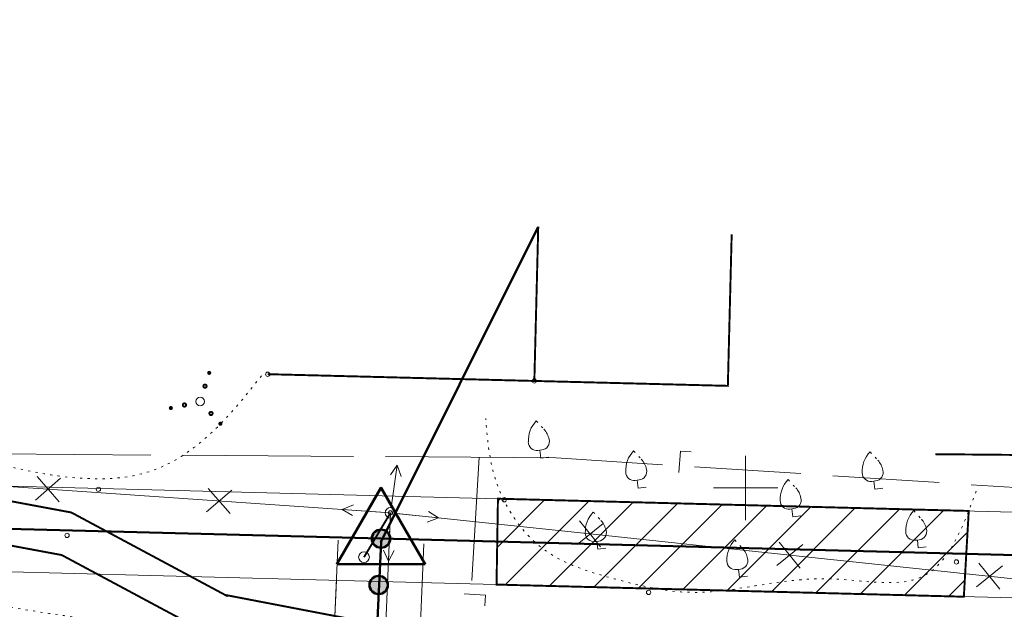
# Model space of a CAD drawing. Header units: millimetres. Extents: x 0 to 1188, y 0 to 841.
# Tile 74 of 76: x 1020 to 1112, y 711 to 766. Entities that reach past the tile are written whole.
import ezdxf

# ---------------------------------------------------------------- set-up
doc = ezdxf.new("R2010")
doc.units = ezdxf.units.MM
for name, pattern in [('K5LT32789', [0]), ('K5LT32797', [0]), ('K5LT32809', [0]), ('K5LT32813', [0]), ('K5LT32814', [0]), ('K5LT32815', [3.5, 2.5, -1]), ('K5LT32816', [3.2, 3, -0.2]), ('K5LT32817', [0.7, 0.2, -0.5]), ('K5LT32824', [0]), ('K5LT32826', [1, 0.5, -0.5]), ('K5LT_BASIC', [0]), ('K5LT_THIN', [0])]:
    doc.linetypes.add(name, pattern=pattern)
doc.layers.add('Системный слой', color=7, linetype='Continuous')

# ---------------------------------------------------------------- blocks, each defined once
blk = doc.blocks.new('U559')
at = {"layer": 'Системный слой', "color": 1, "linetype": 'K5LT32809', "lineweight": 18, "true_color": 0xff0000}
for p, q in [((983.903, 723.357), (1053.885, 721.543)), ((983.696, 715.36), (1053.677, 713.546))]:
    blk.add_line(p, q, dxfattribs=at)
blk = doc.blocks.new('U560')
at = {"layer": 'Системный слой', "color": 1, "linetype": 'K5LT32809', "lineweight": 18, "true_color": 0xff0000}
for p, q in [((1053.885, 721.543), (1123.861, 719.729)), ((1053.677, 713.546), (1123.654, 711.732))]:
    blk.add_line(p, q, dxfattribs=at)
blk = doc.blocks.new('U561')
at = {"layer": 'Системный слой', "color": 7, "linetype": 'K5LT32813', "lineweight": 18}
for p, q in [((1006.778, 723.256), (1022.744, 722.152)), ((1021.569, 721.129), (1023.919, 723.176)), ((1021.721, 723.327), (1023.767, 720.977)), ((1022.744, 722.152), (1054.675, 719.946)), ((1037.534, 720.026), (1039.884, 722.072)), ((1037.686, 722.224), (1039.733, 719.874)), ((1054.675, 719.946), (1073.292, 717.978)), ((1072.08, 716.998), (1074.503, 718.958)), ((1072.312, 719.189), (1074.272, 716.766)), ((1073.292, 717.978), (1091.909, 716.01)), ((1090.929, 717.222), (1092.888, 714.798)), ((1090.697, 715.03), (1093.12, 716.99)), ((1091.909, 716.01), (1129.142, 712.074)), ((1109.545, 715.254), (1111.505, 712.831)), ((1109.314, 713.062), (1111.737, 715.022))]:
    blk.add_line(p, q, dxfattribs=at)
blk = doc.blocks.new('U562')
at = {"layer": 'Системный слой', "color": 7, "linetype": 'K5LT32813', "lineweight": 18}
blk.add_line((1054.675, 719.946), (1053.865, 701.305), dxfattribs=at)
blk = doc.blocks.new('U573')
at = {"layer": 'Системный слой', "color": 11, "linetype": 'K5LT32824', "lineweight": 18, "true_color": 0xff8040}
for p, q in [((1016.422, 725.444), (1032.324, 725.335)), ((1081.577, 723.698), (1081.706, 725.694)), ((1081.706, 725.694), (1082.704, 725.63)), ((1035.324, 725.314), (1051.226, 725.204)), ((1054.226, 725.183), (1070.129, 725.074)), ((1070.129, 725.074), (1080.033, 724.433)), ((1083.026, 724.239), (1092.93, 723.598)), ((1095.924, 723.405), (1105.828, 722.764)), ((1108.821, 722.57), (1118.725, 721.93))]:
    blk.add_line(p, q, dxfattribs=at)
blk = doc.blocks.new('U574')
at = {"layer": 'Системный слой', "color": 11, "linetype": 'K5LT32824', "lineweight": 18, "true_color": 0xff8040}
for p, q in [((1062.957, 725.121), (1062.257, 713.636)), ((1061.548, 712.404), (1063.544, 712.283)), ((1063.544, 712.283), (1063.484, 711.285))]:
    blk.add_line(p, q, dxfattribs=at)
blk = doc.blocks.new('U595')
at = {"layer": 'Системный слой', "color": 1, "linetype": 'K5LT32809', "lineweight": 18, "true_color": 0xff0000}
for p, q in [((1049.804, 717.404), (1024.048, 142.445)), ((1057.796, 717.046), (1032.04, 142.087)), ((1049.636, 713.651), (1024.048, 142.445)), ((1049.636, 713.651), (1024.048, 142.445))]:
    blk.add_line(p, q, dxfattribs=at)
blk = doc.blocks.new('U611')
at = {"layer": 'Системный слой', "color": 7, "linetype": 'K5LT_BASIC', "lineweight": 50}
for p, q in [((1053.78, 722.299), (1049.664, 715.166)), ((1057.899, 715.168), (1053.78, 722.299)), ((1049.664, 715.166), (1057.899, 715.168))]:
    blk.add_line(p, q, dxfattribs=at)
blk = doc.blocks.new('U614')
at = {"layer": 'Системный слой'}
h = blk.add_hatch(color=7, dxfattribs=at)
h.paths.add_polyline_path([(1053.564, 713.23), (1054.007, 713.956), (1053.962, 713.982), (1053.915, 714.004), (1053.867, 714.024), (1053.817, 714.042), (1053.767, 714.055), (1053.716, 714.066), (1053.664, 714.074), (1053.613, 714.079), (1053.56, 714.08), (1053.508, 714.078), (1053.456, 714.073), (1053.405, 714.065), (1053.354, 714.053), (1053.304, 714.039), (1053.255, 714.022), (1053.207, 714.001), (1053.16, 713.978), (1053.115, 713.951), (1053.072, 713.923), (1053.03, 713.891), (1052.991, 713.857), (1052.953, 713.821), (1052.918, 713.782), (1052.886, 713.741), (1052.855, 713.699), (1052.828, 713.654), (1052.803, 713.608), (1052.782, 713.561), (1052.763, 713.512), (1052.747, 713.463), (1052.734, 713.412), (1052.725, 713.361), (1052.718, 713.309), (1052.715, 713.257), (1052.715, 713.205), (1052.718, 713.153), (1052.724, 713.101), (1052.734, 713.05), (1052.746, 712.999), (1052.762, 712.95), (1052.781, 712.901), (1052.802, 712.853), (1052.827, 712.807), (1052.854, 712.763), (1052.884, 712.72), (1052.917, 712.68), (1052.952, 712.641), (1052.989, 712.604), (1053.028, 712.57), (1053.07, 712.539), (1053.113, 712.51), (1053.119, 712.506)])
h.paths.add_polyline_path([(1054.414, 713.255), (1054.411, 713.307), (1054.405, 713.359), (1054.395, 713.41), (1054.383, 713.46), (1054.367, 713.51), (1054.348, 713.559), (1054.327, 713.606), (1054.302, 713.652), (1054.275, 713.697), (1054.245, 713.739), (1054.212, 713.78), (1054.177, 713.819), (1054.14, 713.855), (1054.101, 713.89), (1054.059, 713.921), (1054.016, 713.95), (1054.007, 713.956), (1053.564, 713.23), (1053.119, 712.506), (1053.165, 712.48), (1053.211, 712.457), (1053.259, 712.437), (1053.309, 712.419), (1053.359, 712.405), (1053.41, 712.394), (1053.461, 712.386), (1053.513, 712.382), (1053.565, 712.38), (1053.618, 712.382), (1053.67, 712.386), (1053.721, 712.395), (1053.772, 712.406), (1053.822, 712.42), (1053.871, 712.437), (1053.919, 712.458), (1053.966, 712.481), (1054.011, 712.507), (1054.055, 712.536), (1054.096, 712.567), (1054.136, 712.601), (1054.174, 712.637), (1054.209, 712.676), (1054.242, 712.716), (1054.272, 712.759), (1054.299, 712.803), (1054.324, 712.849), (1054.346, 712.896), (1054.365, 712.945), (1054.381, 712.994), (1054.394, 713.045), (1054.404, 713.096), (1054.411, 713.148), (1054.414, 713.2), (1054.414, 713.252)])
at = {"layer": 'Системный слой', "color": 7, "linetype": 'K5LT_THIN', "lineweight": 18}
blk.add_line((1053.782, 717.224), (1053.564, 713.23), dxfattribs=at)
at = {"layer": 'Системный слой', "color": 7, "linetype": 'K5LT_BASIC', "lineweight": 50}
blk.add_circle((1053.564, 713.23), 0.85, dxfattribs=at)
blk = doc.blocks.new('U613')
at = {"layer": 'Системный слой'}
blk.add_blockref('U614', (0, 0), dxfattribs=at)
blk = doc.blocks.new('U612')
at = {"layer": 'Системный слой'}
h = blk.add_hatch(color=7, dxfattribs=at)
h.paths.add_polyline_path([(1053.781, 717.545), (1052.959, 717.329), (1052.973, 717.279), (1052.991, 717.23), (1053.012, 717.182), (1053.036, 717.136), (1053.062, 717.091), (1053.091, 717.048), (1053.123, 717.006), (1053.157, 716.967), (1053.194, 716.93), (1053.233, 716.895), (1053.274, 716.863), (1053.316, 716.833), (1053.361, 716.806), (1053.407, 716.781), (1053.455, 716.76), (1053.503, 716.741), (1053.553, 716.726), (1053.604, 716.713), (1053.655, 716.704), (1053.707, 716.698), (1053.759, 716.695), (1053.811, 716.695), (1053.863, 716.699), (1053.915, 716.705), (1053.966, 716.715), (1054.016, 716.728), (1054.066, 716.744), (1054.115, 716.763), (1054.162, 716.785), (1054.208, 716.81), (1054.252, 716.837), (1054.295, 716.867), (1054.335, 716.9), (1054.374, 716.935), (1054.41, 716.973), (1054.444, 717.013), (1054.475, 717.054), (1054.504, 717.098), (1054.53, 717.143), (1054.553, 717.19), (1054.574, 717.238), (1054.591, 717.287), (1054.605, 717.337), (1054.616, 717.388), (1054.624, 717.439), (1054.629, 717.491), (1054.631, 717.543), (1054.629, 717.596), (1054.625, 717.647), (1054.617, 717.699), (1054.606, 717.75), (1054.604, 717.757)])
h.paths.add_polyline_path([(1053.152, 718.116), (1053.118, 718.077), (1053.087, 718.035), (1053.058, 717.992), (1053.032, 717.946), (1053.009, 717.9), (1052.988, 717.852), (1052.971, 717.803), (1052.957, 717.752), (1052.946, 717.701), (1052.937, 717.65), (1052.933, 717.598), (1052.931, 717.546), (1052.932, 717.494), (1052.937, 717.442), (1052.945, 717.39), (1052.956, 717.339), (1052.959, 717.329), (1053.781, 717.545), (1054.604, 717.757), (1054.589, 717.807), (1054.572, 717.856), (1054.551, 717.904), (1054.528, 717.951), (1054.501, 717.996), (1054.472, 718.039), (1054.441, 718.08), (1054.407, 718.12), (1054.37, 718.157), (1054.331, 718.192), (1054.291, 718.225), (1054.248, 718.255), (1054.204, 718.282), (1054.158, 718.307), (1054.11, 718.328), (1054.061, 718.347), (1054.012, 718.363), (1053.961, 718.375), (1053.91, 718.385), (1053.858, 718.391), (1053.806, 718.394), (1053.754, 718.394), (1053.702, 718.391), (1053.65, 718.384), (1053.599, 718.375), (1053.548, 718.362), (1053.499, 718.346), (1053.45, 718.328), (1053.403, 718.306), (1053.357, 718.281), (1053.312, 718.254), (1053.27, 718.224), (1053.229, 718.191), (1053.19, 718.156), (1053.154, 718.119)])
at = {"layer": 'Системный слой', "color": 7, "linetype": 'K5LT_BASIC', "lineweight": 50}
blk.add_circle((1053.781, 717.545), 0.85, dxfattribs=at)
at = {"layer": 'Системный слой'}
blk.add_blockref('U613', (0, 0), dxfattribs=at)
blk = doc.blocks.new('U610')
at = {"layer": 'Системный слой'}
for name in ['U611', 'U612']:
    blk.add_blockref(name, (0, 0), dxfattribs=at)
blk = doc.blocks.new('U812')
at = {"layer": 'Системный слой', "color": 7, "linetype": 'K5LT32797', "lineweight": 18}
blk.add_circle((1054.675, 719.946), 0.5, dxfattribs=at)
blk = doc.blocks.new('U813')
at = {"layer": 'Системный слой', "color": 7, "linetype": 'K5LT32797', "lineweight": 18}
for p, q in [((1050.185, 720.256), (1051.218, 720.686)), ((1054.176, 719.98), (1050.185, 720.256)), ((1050.185, 720.256), (1051.149, 719.688))]:
    blk.add_line(p, q, dxfattribs=at)
blk = doc.blocks.new('U814')
at = {"layer": 'Системный слой', "color": 7, "linetype": 'K5LT32797', "lineweight": 18}
for p, q in [((1055.172, 719.893), (1059.15, 719.473)), ((1059.15, 719.473), (1058.208, 720.075)), ((1059.15, 719.473), (1058.103, 719.081))]:
    blk.add_line(p, q, dxfattribs=at)
blk = doc.blocks.new('U815')
at = {"layer": 'Системный слой', "color": 7, "linetype": 'K5LT32797', "lineweight": 18}
for p, q in [((1054.653, 719.446), (1054.48, 715.45)), ((1054.48, 715.45), (1054.023, 716.471)), ((1054.48, 715.45), (1055.022, 716.427))]:
    blk.add_line(p, q, dxfattribs=at)
blk = doc.blocks.new('U816')
at = {"layer": 'Системный слой', "color": 7, "linetype": 'K5LT32797', "lineweight": 18}
for p, q in [((1055.309, 724.401), (1054.673, 723.481)), ((1054.745, 720.441), (1055.309, 724.401)), ((1055.309, 724.401), (1055.663, 723.34))]:
    blk.add_line(p, q, dxfattribs=at)
blk = doc.blocks.new('U817')
at = {"layer": 'Системный слой', "color": 7, "linetype": 'K5LT32797', "lineweight": 18}
blk.add_circle((1052.206, 715.818), 0.5, dxfattribs=at)
blk = doc.blocks.new('U1087')
at = {"layer": 'Системный слой', "color": 7, "linetype": 'K5LT32817', "lineweight": 18}
blk.add_line((1068.268, 728.516), (1068.982, 727.736), dxfattribs=at)
at = {"layer": 'Системный слой', "color": 7, "linetype": 'K5LT32797', "lineweight": 18}
for p, q in [((1068.609, 725.78), (1068.428, 725.757)), ((1068.609, 725.78), (1068.789, 725.802)), ((1068.609, 725.78), (1068.701, 725.043)), ((1068.701, 725.043), (1069.443, 725.135))]:
    blk.add_line(p, q, dxfattribs=at)
for centre, radius, start, end in [((1070.207, 726.666), 2.68, 136.3471, 182.47996), ((1067.508, 726.385), 2, 11.73039, 42.50325), ((1068.329, 726.551), 0.8, 180.08329, 277.10517), ((1068.69, 726.596), 0.8, 277.10517, 14.12706)]:
    blk.add_arc(centre, radius, start, end, dxfattribs=at)
blk = doc.blocks.new('U1088')
at = {"layer": 'Системный слой', "color": 7, "linetype": 'K5LT32817', "lineweight": 18}
blk.add_line((1073.582, 720.023), (1074.296, 719.243), dxfattribs=at)
at = {"layer": 'Системный слой', "color": 7, "linetype": 'K5LT32797', "lineweight": 18}
for p, q in [((1073.923, 717.287), (1073.742, 717.264)), ((1073.923, 717.287), (1074.103, 717.309)), ((1073.923, 717.287), (1074.015, 716.55)), ((1074.015, 716.55), (1074.757, 716.642))]:
    blk.add_line(p, q, dxfattribs=at)
for centre, radius, start, end in [((1075.521, 718.173), 2.68, 136.3471, 182.47996), ((1072.822, 717.892), 2, 11.73039, 42.50325), ((1073.643, 718.058), 0.8, 180.08329, 277.10517), ((1074.004, 718.103), 0.8, 277.10517, 14.12706)]:
    blk.add_arc(centre, radius, start, end, dxfattribs=at)
blk = doc.blocks.new('U1089')
at = {"layer": 'Системный слой', "color": 7, "linetype": 'K5LT32817', "lineweight": 18}
blk.add_line((1077.345, 725.723), (1078.059, 724.944), dxfattribs=at)
at = {"layer": 'Системный слой', "color": 7, "linetype": 'K5LT32797', "lineweight": 18}
for p, q in [((1077.686, 722.987), (1077.505, 722.965)), ((1077.686, 722.987), (1077.866, 723.01)), ((1077.686, 722.987), (1077.778, 722.25)), ((1077.778, 722.25), (1078.52, 722.343))]:
    blk.add_line(p, q, dxfattribs=at)
for centre, radius, start, end in [((1079.284, 723.874), 2.68, 136.3471, 182.47996), ((1076.585, 723.592), 2, 11.73039, 42.50325), ((1077.406, 723.759), 0.8, 180.08329, 277.10517), ((1077.767, 723.804), 0.8, 277.10517, 14.12706)]:
    blk.add_arc(centre, radius, start, end, dxfattribs=at)
blk = doc.blocks.new('U1090')
at = {"layer": 'Системный слой', "color": 7, "linetype": 'K5LT32817', "lineweight": 18}
blk.add_line((1099.395, 725.638), (1100.11, 724.859), dxfattribs=at)
at = {"layer": 'Системный слой', "color": 7, "linetype": 'K5LT32797', "lineweight": 18}
for p, q in [((1099.736, 722.902), (1099.556, 722.88)), ((1099.736, 722.902), (1099.917, 722.925)), ((1099.736, 722.902), (1099.828, 722.165)), ((1099.828, 722.165), (1100.571, 722.258))]:
    blk.add_line(p, q, dxfattribs=at)
for centre, radius, start, end in [((1101.334, 723.788), 2.68, 136.3471, 182.47996), ((1098.635, 723.507), 2, 11.73039, 42.50325), ((1099.457, 723.674), 0.8, 180.08329, 277.10517), ((1099.818, 723.719), 0.8, 277.10517, 14.12706)]:
    blk.add_arc(centre, radius, start, end, dxfattribs=at)
blk = doc.blocks.new('U1091')
at = {"layer": 'Системный слой', "color": 7, "linetype": 'K5LT32817', "lineweight": 18}
blk.add_line((1091.753, 723.051), (1092.467, 722.271), dxfattribs=at)
at = {"layer": 'Системный слой', "color": 7, "linetype": 'K5LT32797', "lineweight": 18}
for p, q in [((1092.094, 720.315), (1091.913, 720.292)), ((1092.094, 720.315), (1092.274, 720.337)), ((1092.094, 720.315), (1092.186, 719.578)), ((1092.186, 719.578), (1092.928, 719.67))]:
    blk.add_line(p, q, dxfattribs=at)
for centre, radius, start, end in [((1093.692, 721.201), 2.68, 136.3471, 182.47996), ((1090.993, 720.92), 2, 11.73039, 42.50325), ((1091.814, 721.086), 0.8, 180.08329, 277.10517), ((1092.175, 721.131), 0.8, 277.10517, 14.12706)]:
    blk.add_arc(centre, radius, start, end, dxfattribs=at)
blk = doc.blocks.new('U1092')
at = {"layer": 'Системный слой', "color": 7, "linetype": 'K5LT32817', "lineweight": 18}
blk.add_line((1103.462, 720.151), (1104.176, 719.371), dxfattribs=at)
at = {"layer": 'Системный слой', "color": 7, "linetype": 'K5LT32797', "lineweight": 18}
for p, q in [((1103.803, 717.415), (1103.622, 717.392)), ((1103.803, 717.415), (1103.983, 717.437)), ((1103.803, 717.415), (1103.895, 716.678)), ((1103.895, 716.678), (1104.637, 716.77))]:
    blk.add_line(p, q, dxfattribs=at)
for centre, radius, start, end in [((1105.401, 718.301), 2.68, 136.3471, 182.47996), ((1102.702, 718.02), 2, 11.73039, 42.50325), ((1103.523, 718.186), 0.8, 180.08329, 277.10517), ((1103.884, 718.231), 0.8, 277.10517, 14.12706)]:
    blk.add_arc(centre, radius, start, end, dxfattribs=at)
blk = doc.blocks.new('U1093')
at = {"layer": 'Системный слой', "color": 7, "linetype": 'K5LT32817', "lineweight": 18}
blk.add_line((1086.781, 717.418), (1087.496, 716.638), dxfattribs=at)
at = {"layer": 'Системный слой', "color": 7, "linetype": 'K5LT32797', "lineweight": 18}
for p, q in [((1087.122, 714.682), (1086.942, 714.659)), ((1087.122, 714.682), (1087.303, 714.704)), ((1087.122, 714.682), (1087.214, 713.945)), ((1087.214, 713.945), (1087.957, 714.037))]:
    blk.add_line(p, q, dxfattribs=at)
for centre, radius, start, end in [((1088.72, 715.568), 2.68, 136.3471, 182.47996), ((1086.021, 715.287), 2, 11.73039, 42.50325), ((1086.843, 715.453), 0.8, 180.08329, 277.10517), ((1087.204, 715.498), 0.8, 277.10517, 14.12706)]:
    blk.add_arc(centre, radius, start, end, dxfattribs=at)
blk = doc.blocks.new('U1094')
at = {"layer": 'Системный слой', "color": 7, "linetype": 'K5LT32789', "const_width": 0.18}
for points in [[(1037.846, 733.053, 1), (1037.698, 732.918, 1)], [(1037.491, 731.848, 1), (1037.269, 731.645, 1)], [(1035.574, 730.094, 1), (1035.352, 729.892, 1)], [(1034.267, 729.78, 1), (1034.12, 729.645, 1)], [(1038.051, 729.311, 1), (1037.829, 729.108, 1)], [(1038.891, 728.318, 1), (1038.743, 728.183, 1)]]:
    blk.add_lwpolyline(points, format="xyb", close=True, dxfattribs=at)
at = {"layer": 'Системный слой', "color": 7, "linetype": 'K5LT32797', "lineweight": 18}
blk.add_circle((1036.928, 730.316), 0.4, dxfattribs=at)
blk = doc.blocks.new('U1213')
at = {"layer": 'Системный слой', "color": 7, "linetype": 'K5LT_BASIC', "lineweight": 50}
for p, q in [((1053.8, 722.3), (1049.684, 715.167)), ((1057.919, 715.169), (1053.8, 722.3)), ((1049.684, 715.167), (1057.919, 715.169))]:
    blk.add_line(p, q, dxfattribs=at)
blk = doc.blocks.new('U1216')
at = {"layer": 'Системный слой'}
h = blk.add_hatch(color=7, dxfattribs=at)
h.paths.add_polyline_path([(1053.584, 713.231), (1054.027, 713.957), (1053.982, 713.982), (1053.935, 714.005), (1053.887, 714.025), (1053.837, 714.042), (1053.787, 714.056), (1053.736, 714.067), (1053.684, 714.075), (1053.632, 714.08), (1053.58, 714.081), (1053.528, 714.079), (1053.476, 714.074), (1053.425, 714.066), (1053.374, 714.054), (1053.324, 714.04), (1053.275, 714.022), (1053.227, 714.002), (1053.18, 713.979), (1053.135, 713.952), (1053.092, 713.923), (1053.05, 713.892), (1053.011, 713.858), (1052.973, 713.822), (1052.938, 713.783), (1052.906, 713.742), (1052.875, 713.7), (1052.848, 713.655), (1052.823, 713.609), (1052.802, 713.562), (1052.783, 713.513), (1052.767, 713.464), (1052.754, 713.413), (1052.745, 713.362), (1052.738, 713.31), (1052.735, 713.258), (1052.735, 713.206), (1052.738, 713.154), (1052.744, 713.102), (1052.754, 713.051), (1052.766, 713), (1052.782, 712.95), (1052.801, 712.902), (1052.822, 712.854), (1052.847, 712.808), (1052.874, 712.764), (1052.904, 712.721), (1052.937, 712.68), (1052.972, 712.642), (1053.009, 712.605), (1053.048, 712.571), (1053.09, 712.54), (1053.133, 712.511), (1053.139, 712.507)])
h.paths.add_polyline_path([(1054.434, 713.256), (1054.431, 713.308), (1054.425, 713.359), (1054.415, 713.411), (1054.403, 713.461), (1054.387, 713.511), (1054.368, 713.56), (1054.347, 713.607), (1054.322, 713.653), (1054.295, 713.698), (1054.265, 713.74), (1054.232, 713.781), (1054.197, 713.82), (1054.16, 713.856), (1054.121, 713.89), (1054.079, 713.922), (1054.036, 713.951), (1054.027, 713.957), (1053.584, 713.231), (1053.139, 712.507), (1053.185, 712.481), (1053.231, 712.458), (1053.279, 712.437), (1053.329, 712.42), (1053.379, 712.406), (1053.43, 712.395), (1053.481, 712.387), (1053.533, 712.382), (1053.585, 712.381), (1053.638, 712.383), (1053.689, 712.387), (1053.741, 712.395), (1053.792, 712.407), (1053.842, 712.421), (1053.891, 712.438), (1053.939, 712.458), (1053.986, 712.482), (1054.031, 712.508), (1054.075, 712.536), (1054.116, 712.568), (1054.156, 712.602), (1054.193, 712.638), (1054.229, 712.676), (1054.261, 712.717), (1054.292, 712.759), (1054.319, 712.804), (1054.344, 712.85), (1054.366, 712.897), (1054.385, 712.945), (1054.401, 712.995), (1054.414, 713.046), (1054.424, 713.097), (1054.43, 713.149), (1054.434, 713.201), (1054.434, 713.253)])
at = {"layer": 'Системный слой', "color": 7, "linetype": 'K5LT_THIN', "lineweight": 18}
blk.add_line((1053.801, 717.225), (1053.584, 713.231), dxfattribs=at)
at = {"layer": 'Системный слой', "color": 7, "linetype": 'K5LT_BASIC', "lineweight": 50}
blk.add_circle((1053.584, 713.231), 0.85, dxfattribs=at)
blk = doc.blocks.new('U1215')
at = {"layer": 'Системный слой'}
blk.add_blockref('U1216', (0, 0), dxfattribs=at)
blk = doc.blocks.new('U1214')
at = {"layer": 'Системный слой'}
h = blk.add_hatch(color=7, dxfattribs=at)
h.paths.add_polyline_path([(1053.801, 717.545), (1052.979, 717.33), (1052.993, 717.28), (1053.011, 717.231), (1053.032, 717.183), (1053.056, 717.137), (1053.082, 717.092), (1053.111, 717.049), (1053.143, 717.007), (1053.177, 716.968), (1053.214, 716.931), (1053.253, 716.896), (1053.294, 716.863), (1053.336, 716.834), (1053.381, 716.807), (1053.427, 716.782), (1053.474, 716.761), (1053.523, 716.742), (1053.573, 716.727), (1053.624, 716.714), (1053.675, 716.705), (1053.727, 716.699), (1053.779, 716.696), (1053.831, 716.696), (1053.883, 716.699), (1053.935, 716.706), (1053.986, 716.716), (1054.036, 716.729), (1054.086, 716.745), (1054.135, 716.764), (1054.182, 716.786), (1054.228, 716.811), (1054.272, 716.838), (1054.315, 716.868), (1054.355, 716.901), (1054.394, 716.936), (1054.43, 716.974), (1054.464, 717.013), (1054.495, 717.055), (1054.524, 717.099), (1054.55, 717.144), (1054.573, 717.19), (1054.593, 717.238), (1054.611, 717.288), (1054.625, 717.338), (1054.636, 717.389), (1054.644, 717.44), (1054.649, 717.492), (1054.651, 717.544), (1054.649, 717.596), (1054.645, 717.648), (1054.637, 717.7), (1054.626, 717.751), (1054.624, 717.758)])
h.paths.add_polyline_path([(1053.172, 718.117), (1053.138, 718.078), (1053.107, 718.036), (1053.078, 717.993), (1053.052, 717.947), (1053.029, 717.901), (1053.008, 717.853), (1052.991, 717.803), (1052.977, 717.753), (1052.965, 717.702), (1052.957, 717.651), (1052.953, 717.599), (1052.951, 717.547), (1052.952, 717.495), (1052.957, 717.443), (1052.965, 717.391), (1052.976, 717.34), (1052.979, 717.33), (1053.801, 717.545), (1054.624, 717.758), (1054.609, 717.808), (1054.592, 717.857), (1054.571, 717.905), (1054.548, 717.952), (1054.521, 717.997), (1054.492, 718.04), (1054.461, 718.081), (1054.427, 718.121), (1054.39, 718.158), (1054.351, 718.193), (1054.311, 718.226), (1054.268, 718.256), (1054.224, 718.283), (1054.178, 718.307), (1054.13, 718.329), (1054.081, 718.348), (1054.032, 718.364), (1053.981, 718.376), (1053.93, 718.386), (1053.878, 718.392), (1053.826, 718.395), (1053.774, 718.395), (1053.722, 718.392), (1053.67, 718.385), (1053.619, 718.376), (1053.568, 718.363), (1053.519, 718.347), (1053.47, 718.328), (1053.423, 718.307), (1053.377, 718.282), (1053.332, 718.255), (1053.29, 718.225), (1053.249, 718.192), (1053.21, 718.157), (1053.174, 718.119)])
at = {"layer": 'Системный слой', "color": 7, "linetype": 'K5LT_BASIC', "lineweight": 50}
blk.add_circle((1053.801, 717.545), 0.85, dxfattribs=at)
at = {"layer": 'Системный слой'}
blk.add_blockref('U1215', (0, 0), dxfattribs=at)
blk = doc.blocks.new('U1212')
at = {"layer": 'Системный слой'}
for name in ['U1213', 'U1214']:
    blk.add_blockref(name, (0, 0), dxfattribs=at)

msp = doc.modelspace()

# ---------------------------------------------------------------- hatches: boundary and pattern name
at = {"layer": 'Системный слой'}
h = msp.add_hatch(dxfattribs=at)
h.set_pattern_fill('Металл', angle=45, style=0, pattern_type=0)
h.set_pattern_definition([(45, (0, 0), (-2.1213203, 2.1213203), [])])
h.paths.add_polyline_path([(1108.596754, 720.125019), (1064.695871, 721.262997), (1064.565339, 713.263693), (1108.138648, 712.134207)])

# ---------------------------------------------------------------- linework, layer by layer
at = {"layer": 'Системный слой', "color": 7, "linetype": 'K5LT_BASIC', "lineweight": 50}
for p, q in [((1053.781556, 717.224081), (1068.453931, 746.59572)), ((983.799751, 719.358604), (1053.780894, 717.544586)), ((1053.799802, 717.224986), (1028.044154, 142.266234)), ((1053.780894, 717.544586), (1123.757388, 715.730689))]:
    msp.add_line(p, q, dxfattribs=at)
at = {"layer": 'Системный слой', "color": 3, "linetype": 'K5LT32814', "lineweight": 18, "true_color": 0x00ff00}
for p, q in [((1087.792847, 725.271669), (1087.793393, 719.271669)), ((1090.79312, 722.271942), (1084.79312, 722.271395))]:
    msp.add_line(p, q, dxfattribs=at)
at = {"layer": 'Системный слой', "color": 7, "linetype": 'K5LT32789', "const_width": 0.18}
for points in [[(1068.089931, 732.233392), (1086.133429, 731.776096), (1086.49099, 745.884366), (1086.133429, 731.776096), (1068.089931, 732.233392), (1068.453931, 746.59572)], [(903.764069, 732.816666), (925.895081, 731.352833), (963.755762, 728.685377), (1005.23173, 723.644877), (1024.912046, 719.981021), (1039.50674, 712.166242)], [(1039.272024, 712.29869), (1073.263471, 705.779062), (1098.713621, 704.221054), (1165.179707, 699.453706)]]:
    msp.add_lwpolyline(points, dxfattribs=at)
at = {"layer": 'Системный слой', "color": 8, "linetype": 'K5LT32816', "true_color": 0x808080, "const_width": 0.18}
for points in [[(1068.089931, 732.233392), (1043.231107, 732.863415)], [(1181.313001, 719.935395), (1155.309713, 720.17107), (1155.3531, 724.958185), (1107.173562, 725.394849), (1105.47863, 725.410211)]]:
    msp.add_lwpolyline(points, dxfattribs=at)
at = {"layer": 'Системный слой', "color": 7, "linetype": 'K5LT32815', "const_width": 0.18}
msp.add_lwpolyline([(902.620476, 728.75255), (925.002952, 727.387123), (962.863633, 724.719667), (1004.339602, 719.679166), (1024.019918, 716.01531), (1038.614612, 708.200532)], dxfattribs=at)
at = {"layer": 'Системный слой', "color": 3, "linetype": 'K5LT32814', "true_color": 0x00ff00, "const_width": 0.18}
msp.add_lwpolyline([(1064.695871, 721.262997), (1064.565339, 713.263693), (1108.138648, 712.134207), (1108.596754, 720.125019)], close=True, dxfattribs=at)
at = {"layer": 'Системный слой', "color": 7, "linetype": 'K5LT32826', "const_width": 0.18}
msp.add_lwpolyline([(1052.206438, 715.817785), (1054.674791, 719.945699)], dxfattribs=at)
at = {"layer": 'Системный слой', "color": 7, "linetype": 'K5LT32797', "lineweight": 18}
for centre in [(1043.231107, 732.863415), (1068.089931, 732.233392), (1027.438513, 722.137647), (1065.285146, 721.167487), (1054.674791, 719.945699), (1024.514769, 717.847058), (1107.447263, 715.376091), (1078.744391, 712.533977)]:
    msp.add_circle(centre, 0.2, dxfattribs=at)
at = {"layer": 'Системный слой', "color": 7, "linetype": 'K5LT32817', "lineweight": 18}
for points, knots in [([(1042.654198, 732.724915), (1041.039456, 730.691085), (1038.23341, 727.15676), (1032.579348, 723.361042), (1024.808646, 722.771436), (1013.20098, 725.796482), (1000.10448, 728.427484), (987.188701, 725.593044), (981.515507, 728.688943), (978.868933, 730.133195)], [0, 0, 0, 0, 3.887755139, 6.75601649, 9.907282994, 15.199664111, 24.729303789, 29.742287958, 34.125800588, 34.125800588, 34.125800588, 34.125800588]), ([(1109.299818, 721.961877), (1108.02436, 718.570406), (1105.57981, 712.070288), (1093.534537, 714.961816), (1084.583501, 711.607839), (1075.446326, 713.751506), (1068.081514, 715.930689), (1064.056324, 722.584896), (1063.699095, 726.997618), (1063.558831, 728.73025)], [0, 0, 0, 0, 4.706627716, 9.020756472, 15.815774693, 18.891365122, 22.906818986, 26.937337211, 29.542998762, 29.542998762, 29.542998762, 29.542998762]), ([(1004.577214, 111.54082), (1004.422071, 135.348636), (1003.661881, 172.204392), (1002.826399, 222.780455), (1004.970026, 309.022672), (1012.729683, 403.987311), (1020.507579, 518.907176), (1019.802475, 608.190732), (1023.344869, 676.711193), (1028.54692, 709.76879), (1028.543922, 709.783122), (1028.520561, 709.785049), (1021.044623, 710.726784), (991.804359, 716.291971), (947.327163, 718.78986), (910.205871, 720.266429), (894.270418, 720.900292)], [201.817158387, 201.817158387, 201.817158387, 201.817158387, 237.534993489, 257.102055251, 277.686556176, 366.898213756, 400.043046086, 450.272666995, 501.322544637, 501.326362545, 501.333376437, 501.340936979, 501.357327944, 513.104863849, 544.863090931, 568.750829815, 568.750829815, 568.750829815, 568.750829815])]:
    msp.add_open_spline(points, degree=3, knots=knots, dxfattribs=at)

# ---------------------------------------------------------------- block references
at = {"layer": 'Системный слой'}
for name in ['U573', 'U561', 'U1094', 'U1087', 'U1089', 'U1090', 'U574', 'U816', 'U559', 'U1091', 'U610', 'U1212', 'U560', 'U562', 'U813', 'U812', 'U814', 'U1088', 'U1092', 'U815', 'U595', 'U1093', 'U817']:
    msp.add_blockref(name, (0, 0), dxfattribs=at)

doc.saveas('drawing.dxf')
